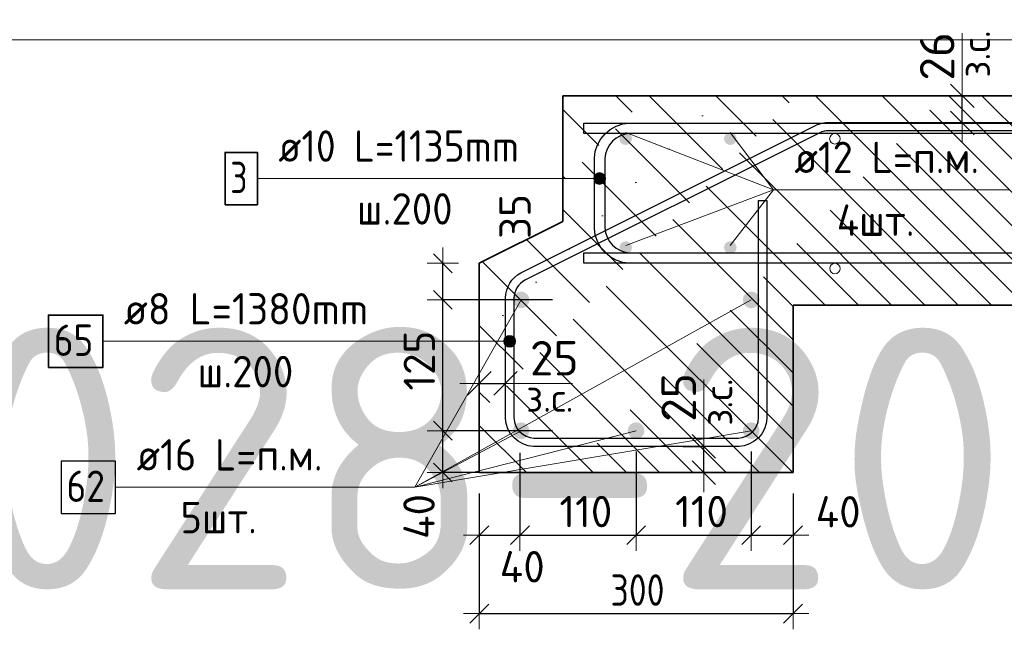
# Model space of a CAD drawing. Header units: metres. Extents: x -38 to 97, y -15 to 21.
# Tile 54 of 82: x 71.606 to 72.548, y 3.109 to 3.691. Entities that reach past the tile are written whole.
import ezdxf

# ---------------------------------------------------------------- set-up
doc = ezdxf.new("R2010")
doc.units = ezdxf.units.M
doc.header["$PDMODE"] = 65
for name, color, linetype, lineweight in [('XR$4$Арм. стержнями верхней зоны', 180, 'Continuous', 35), ('XR$4$Арм. стержнями нижней зоны', 180, 'Continuous', 35), ('XR$4$Арм.стержн. Арматура края', 96, 'Continuous', 35), ('XR$4$Арм.стержн. Доп. арматура', 180, 'Continuous', 35), ('XR$4$Арм.стержн.горизонт. 1', 180, 'Continuous', 35), ('XR$4$Размерная линия (1)', 7, 'Continuous', 13), ('XR$4$Размерная линия_ общее', 7, 'Continuous', 13)]:
    doc.layers.add(name, color=color, linetype=linetype, lineweight=lineweight)
doc.styles.add('ISOCPEUR', font='txt')
doc.dimstyles.new('DIMSTYLE_13', dxfattribs={"dimtxt": 0.033, "dimasz": 0.0375, "dimexe": 0, "dimexo": 0, "dimgap": 0.0165, "dimtad": 2, "dimdec": 0, "dimlfac": 1000, "dimrnd": 1, "dimzin": 12, "dimdsep": 46, "dimtxsty": 'ISOCPEUR', "dimblk1": 'ALL_ML_STRICH', "dimblk2": 'ALL_ML_STRICH', "dimsah": 1, "dimcen": 0, "dimclrd": 7, "dimclre": 256, "dimclrt": 7, "dimadec": 0, "dimazin": 0, "dimtfac": 1, "dimtdec": 0, "dimtix": 1, "dimtmove": 2, "dimatfit": 3, "dimfxl": 0, "dimtvp": 1.2, "dimtzin": 0, "dimlwd": 0, "dimlwe": -3, "dimarcsym": 0})
doc.dimstyles.new('DIMSTYLE_25', dxfattribs={"dimtxt": 0.03, "dimasz": 0.03, "dimexe": 0, "dimexo": 0, "dimgap": 0.015, "dimtad": 2, "dimdec": 0, "dimlfac": 1000, "dimrnd": 5, "dimzin": 12, "dimdsep": 46, "dimtxsty": 'ISOCPEUR', "dimblk1": 'ALL_ML_STRICH', "dimblk2": 'ALL_ML_STRICH', "dimsah": 1, "dimcen": 0, "dimclrd": 7, "dimclre": 256, "dimclrt": 7, "dimadec": 0, "dimazin": 0, "dimtfac": 1, "dimtdec": 0, "dimtix": 1, "dimtmove": 2, "dimatfit": 3, "dimfxl": 0, "dimtvp": 1.2, "dimtzin": 0, "dimlwd": 0, "dimlwe": -3, "dimarcsym": 0})
doc.dimstyles.new('DIMSTYLE_26', dxfattribs={"dimtxt": 0.03, "dimasz": 0.03, "dimexe": 0, "dimexo": 0, "dimgap": 0.015, "dimtad": 2, "dimdec": 0, "dimlfac": 1000, "dimrnd": 5, "dimzin": 12, "dimdsep": 46, "dimtxsty": 'ISOCPEUR', "dimblk1": 'ALL_ML_STRICH', "dimblk2": 'ALL_ML_STRICH', "dimsah": 1, "dimcen": 0, "dimclrd": 7, "dimclre": 256, "dimclrt": 7, "dimadec": 0, "dimazin": 0, "dimtfac": 1, "dimtdec": 0, "dimtix": 1, "dimtmove": 2, "dimatfit": 3, "dimfxl": 0, "dimtzin": 0, "dimlwd": 0, "dimlwe": -3, "dimarcsym": 0})
doc.dimstyles.new('DIMSTYLE_33', dxfattribs={"dimtxt": 0.03, "dimasz": 0.03, "dimexe": 0, "dimexo": 0, "dimgap": 0.015, "dimtad": 0, "dimdec": 0, "dimlfac": 1000, "dimrnd": 5, "dimzin": 12, "dimdsep": 46, "dimtxsty": 'ISOCPEUR', "dimblk1": 'ALL_ML_STRICH', "dimblk2": 'ALL_ML_STRICH', "dimsah": 1, "dimcen": 0, "dimclrd": 7, "dimclre": 256, "dimclrt": 7, "dimadec": 0, "dimazin": 0, "dimtfac": 1, "dimtdec": 0, "dimtix": 1, "dimtmove": 2, "dimatfit": 3, "dimfxl": 0, "dimtvp": 1.2, "dimtzin": 0, "dimlwd": 0, "dimlwe": -3, "dimarcsym": 0})
doc.dimstyles.new('DIMSTYLE_34', dxfattribs={"dimtxt": 0.03, "dimasz": 0.03, "dimexe": 0, "dimexo": 0, "dimgap": 0.015, "dimtad": 0, "dimdec": 0, "dimlfac": 1000, "dimrnd": 5, "dimzin": 12, "dimdsep": 46, "dimtxsty": 'ISOCPEUR', "dimblk1": 'ALL_ML_STRICH', "dimblk2": 'ALL_ML_STRICH', "dimsah": 1, "dimcen": 0, "dimclrd": 7, "dimclre": 256, "dimclrt": 7, "dimadec": 0, "dimazin": 0, "dimtfac": 1, "dimtdec": 0, "dimtix": 1, "dimtmove": 2, "dimatfit": 3, "dimfxl": 0, "dimtvp": 1.2, "dimtzin": 0, "dimlwd": 0, "dimlwe": -3, "dimarcsym": 0})
pattern_1 = [(135, (0, 0), (-0.031819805, -0.031819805), [0.4, -0.05, 0, -0.05]), (135, (-0.01591, -0.01591), (-0.031819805, -0.031819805), [0.8, -0.1, 0.1, -0.1])]

# ---------------------------------------------------------------- blocks, each defined once
blk = doc.blocks.new('ALL_ML_STRICH')
at = {"color": 0, "linetype": 'ByBlock', "lineweight": -2}
for p, q in [((-0.3, -0.3), (0.3, 0.3)), ((0, -0.5), (0, 0.5)), ((-1, 0), (0.5, 0))]:
    blk.add_line(p, q, dxfattribs=at)
blk = doc.blocks.new('*D504')
at = {"layer": 'DEFPOINTS', "color": 7, "linetype": 'Continuous', "lineweight": 13, "transparency": 33554687}
for p in [(72.22062, 3.28331), (72.22562, 3.25831), (72.26061, 3.25831)]:
    blk.add_point(p, dxfattribs=at)
at = {"layer": 'XR$4$Размерная линия_ общее', "color": 253, "linetype": 'Continuous', "lineweight": -2, "true_color": 0xa0a0a0, "transparency": 33554687}
for p, q in [((72.24062, 3.28331), (72.26061, 3.28331)), ((72.24562, 3.25831), (72.26061, 3.25831))]:
    blk.add_line(p, q, dxfattribs=at)
at = {"layer": 'XR$4$Размерная линия_ общее', "color": 7, "linetype": 'Continuous', "lineweight": -2, "transparency": 33554687}
blk.add_line((72.26061, 3.25831), (72.26061, 3.28331), dxfattribs=at)
at = {"layer": 'XR$4$Размерная линия_ общее', "color": 7, "linetype": 'Continuous', "lineweight": 13, "transparency": 33554687, "xscale": 0.0375, "yscale": 0.0375, "zscale": 0.0375}
for p, rotation in [((72.26061, 3.28331), 90), ((72.26061, 3.25831), 270)]:
    blk.add_blockref('ALL_ML_STRICH', p, dxfattribs=dict(at, rotation=rotation))
at = {"layer": 'XR$4$Размерная линия_ общее', "color": 7, "linetype": 'Continuous', "lineweight": 13, "transparency": 33554687, "insert": (72.23661, 3.33003), "char_height": 0.033, "width": 0.066, "attachment_point": 5, "rotation": 90, "style": 'ISOCPEUR'}
blk.add_mtext('\\A1;{25}', dxfattribs=at)
at = {"layer": 'XR$4$Размерная линия_ общее', "color": 7, "linetype": 'Continuous', "lineweight": 13, "transparency": 33554687, "insert": (72.26082, 3.30308), "char_height": 0.027, "width": 0.00135, "attachment_point": 1, "rotation": 90, "line_spacing_factor": 0.60241, "style": 'ISOCPEUR'}
blk.add_mtext('з.с.', dxfattribs=at)
blk = doc.blocks.new('*D572')
at = {"layer": 'DEFPOINTS', "color": 7, "linetype": 'Continuous', "lineweight": 13, "transparency": 33554687}
for p in [(72.4677, 3.61831), (72.4677, 3.59231), (72.50769, 3.59231)]:
    blk.add_point(p, dxfattribs=at)
at = {"layer": 'XR$4$Размерная линия_ общее', "color": 253, "linetype": 'Continuous', "lineweight": -2, "true_color": 0xa0a0a0, "transparency": 33554687}
for p, q in [((72.4877, 3.61831), (72.50769, 3.61831)), ((72.4877, 3.59231), (72.50769, 3.59231))]:
    blk.add_line(p, q, dxfattribs=at)
at = {"layer": 'XR$4$Размерная линия_ общее', "color": 7, "linetype": 'Continuous', "lineweight": -2, "transparency": 33554687}
blk.add_line((72.50769, 3.59231), (72.50769, 3.61831), dxfattribs=at)
at = {"layer": 'XR$4$Размерная линия_ общее', "color": 7, "linetype": 'Continuous', "lineweight": 13, "transparency": 33554687, "xscale": 0.0375, "yscale": 0.0375, "zscale": 0.0375}
for p, rotation in [((72.50769, 3.61831), 90), ((72.50769, 3.59231), 270)]:
    blk.add_blockref('ALL_ML_STRICH', p, dxfattribs=dict(at, rotation=rotation))
at = {"layer": 'XR$4$Размерная линия_ общее', "color": 7, "linetype": 'Continuous', "lineweight": 13, "transparency": 33554687, "insert": (72.50722, 3.63567), "char_height": 0.027, "width": 0.00135, "attachment_point": 1, "rotation": 90, "line_spacing_factor": 0.60241, "style": 'ISOCPEUR'}
blk.add_mtext('з.с.', dxfattribs=at)
at = {"layer": 'XR$4$Размерная линия_ общее', "color": 7, "linetype": 'Continuous', "lineweight": 13, "transparency": 33554687, "insert": (72.48369, 3.65603), "char_height": 0.033, "width": 0.066, "attachment_point": 5, "rotation": 90, "style": 'ISOCPEUR'}
blk.add_mtext('\\A1;{26}', dxfattribs=at)
blk = doc.blocks.new('*D641')
at = {"layer": 'DEFPOINTS', "color": 7, "linetype": 'Continuous', "lineweight": 13, "transparency": 33554687}
for p in [(72.04592, 3.34356), (72.04592, 3.30857), (72.07092, 3.30357)]:
    blk.add_point(p, dxfattribs=at)
at = {"layer": 'XR$4$Размерная линия_ общее', "color": 253, "linetype": 'Continuous', "lineweight": -2, "true_color": 0xa0a0a0, "transparency": 33554687}
for p, q in [((72.04592, 3.32857), (72.04592, 3.34356)), ((72.07092, 3.32357), (72.07092, 3.34356))]:
    blk.add_line(p, q, dxfattribs=at)
at = {"layer": 'XR$4$Размерная линия_ общее', "color": 7, "linetype": 'Continuous', "lineweight": -2, "transparency": 33554687}
blk.add_line((72.04592, 3.34356), (72.07092, 3.34356), dxfattribs=at)
at = {"layer": 'XR$4$Размерная линия_ общее', "color": 7, "linetype": 'Continuous', "lineweight": 13, "transparency": 33554687, "xscale": 0.0375, "yscale": 0.0375, "zscale": 0.0375, "rotation": 180}
blk.add_blockref('ALL_ML_STRICH', (72.04592, 3.34356), dxfattribs=at)
at = {"layer": 'XR$4$Размерная линия_ общее', "color": 7, "linetype": 'Continuous', "lineweight": 13, "transparency": 33554687, "xscale": 0.0375, "yscale": 0.0375, "zscale": 0.0375}
blk.add_blockref('ALL_ML_STRICH', (72.07092, 3.34356), dxfattribs=at)
at = {"layer": 'XR$4$Размерная линия_ общее', "color": 7, "linetype": 'Continuous', "lineweight": 13, "transparency": 33554687, "insert": (72.11764, 3.36756), "char_height": 0.033, "width": 0.066, "attachment_point": 5, "style": 'ISOCPEUR'}
blk.add_mtext('\\A1;{25}', dxfattribs=at)
at = {"layer": 'XR$4$Размерная линия_ общее', "color": 7, "linetype": 'Continuous', "lineweight": 13, "transparency": 33554687, "insert": (72.09069, 3.34335), "char_height": 0.027, "width": 0.00135, "attachment_point": 1, "line_spacing_factor": 0.60241, "style": 'ISOCPEUR'}
blk.add_mtext('з.с.', dxfattribs=at)
blk = doc.blocks.new('*D642')
at = {"layer": 'DEFPOINTS', "color": 7, "linetype": 'Continuous', "lineweight": 13, "transparency": 33554687}
for p in [(72.13584, 3.29831), (72.01108, 3.25831), (72.09592, 3.25831)]:
    blk.add_point(p, dxfattribs=at)
at = {"layer": 'XR$4$Размерная линия (1)', "color": 9, "linetype": 'Continuous', "lineweight": -2, "true_color": 0xc7c7c7, "transparency": 33554687}
for p, q in [((72.11584, 3.29831), (72.01108, 3.29831)), ((72.07592, 3.25831), (72.01108, 3.25831))]:
    blk.add_line(p, q, dxfattribs=at)
at = {"layer": 'XR$4$Размерная линия (1)', "color": 7, "linetype": 'Continuous', "lineweight": -2, "transparency": 33554687}
blk.add_line((72.01108, 3.25831), (72.01108, 3.29831), dxfattribs=at)
at = {"layer": 'XR$4$Размерная линия (1)', "color": 7, "linetype": 'Continuous', "lineweight": 13, "transparency": 33554687, "xscale": 0.03, "yscale": 0.03, "zscale": 0.03}
for p, rotation in [((72.01108, 3.29831), 90), ((72.01108, 3.25831), 270)]:
    blk.add_blockref('ALL_ML_STRICH', p, dxfattribs=dict(at, rotation=rotation))
at = {"layer": 'XR$4$Размерная линия (1)', "color": 7, "linetype": 'Continuous', "lineweight": 13, "transparency": 33554687, "insert": (71.98829, 3.21632), "char_height": 0.03, "width": 0.06, "attachment_point": 5, "rotation": 90, "style": 'ISOCPEUR'}
blk.add_mtext('\\A1;{40}', dxfattribs=at)
blk = doc.blocks.new('*D643')
at = {"layer": 'DEFPOINTS', "color": 7, "linetype": 'Continuous', "lineweight": 13, "transparency": 33554687}
for p in [(72.13584, 3.42331), (72.01108, 3.29831), (72.13584, 3.29831)]:
    blk.add_point(p, dxfattribs=at)
at = {"layer": 'XR$4$Размерная линия (1)', "color": 9, "linetype": 'Continuous', "lineweight": -2, "true_color": 0xc7c7c7, "transparency": 33554687}
for p, q in [((72.11584, 3.42331), (72.01108, 3.42331)), ((72.11584, 3.29831), (72.01108, 3.29831))]:
    blk.add_line(p, q, dxfattribs=at)
at = {"layer": 'XR$4$Размерная линия (1)', "color": 7, "linetype": 'Continuous', "lineweight": -2, "transparency": 33554687}
blk.add_line((72.01108, 3.29831), (72.01108, 3.42331), dxfattribs=at)
at = {"layer": 'XR$4$Размерная линия (1)', "color": 7, "linetype": 'Continuous', "lineweight": 13, "transparency": 33554687, "xscale": 0.03, "yscale": 0.03, "zscale": 0.03}
for p, rotation in [((72.01108, 3.42331), 90), ((72.01108, 3.29831), 270)]:
    blk.add_blockref('ALL_ML_STRICH', p, dxfattribs=dict(at, rotation=rotation))
at = {"layer": 'XR$4$Размерная линия (1)', "color": 7, "linetype": 'Continuous', "lineweight": 13, "transparency": 33554687, "insert": (71.98858, 3.36531), "char_height": 0.03, "width": 0.09, "attachment_point": 5, "rotation": 90, "style": 'ISOCPEUR'}
blk.add_mtext('\\A1;{125}', dxfattribs=at)
blk = doc.blocks.new('*D644')
at = {"layer": 'DEFPOINTS', "color": 7, "linetype": 'Continuous', "lineweight": 13, "transparency": 33554687}
for p in [(72.04592, 3.45831), (72.01108, 3.42331), (72.13584, 3.42331)]:
    blk.add_point(p, dxfattribs=at)
at = {"layer": 'XR$4$Размерная линия (1)', "color": 9, "linetype": 'Continuous', "lineweight": -2, "true_color": 0xc7c7c7, "transparency": 33554687}
for p, q in [((72.01108, 3.45831), (72.01108, 3.45831)), ((72.11584, 3.42331), (72.01108, 3.42331))]:
    blk.add_line(p, q, dxfattribs=at)
at = {"layer": 'XR$4$Размерная линия (1)', "color": 7, "linetype": 'Continuous', "lineweight": -2, "transparency": 33554687}
blk.add_line((72.01108, 3.42331), (72.01108, 3.45831), dxfattribs=at)
at = {"layer": 'XR$4$Размерная линия (1)', "color": 7, "linetype": 'Continuous', "lineweight": 13, "transparency": 33554687, "xscale": 0.03, "yscale": 0.03, "zscale": 0.03}
for p, rotation in [((72.01108, 3.45831), 90), ((72.01108, 3.42331), 270)]:
    blk.add_blockref('ALL_ML_STRICH', p, dxfattribs=dict(at, rotation=rotation))
at = {"layer": 'XR$4$Размерная линия (1)', "color": 7, "linetype": 'Continuous', "lineweight": 13, "transparency": 33554687, "insert": (72.08006, 3.50299), "char_height": 0.03, "width": 0.06, "attachment_point": 5, "rotation": 90, "style": 'ISOCPEUR'}
blk.add_mtext('\\A1;{35}', dxfattribs=at)
blk = doc.blocks.new('*D656')
at = {"layer": 'DEFPOINTS', "color": 7, "linetype": 'Continuous', "lineweight": 13, "transparency": 33554687}
for p in [(72.04592, 3.25831), (72.34592, 3.25831), (72.04592, 3.12355)]:
    blk.add_point(p, dxfattribs=at)
at = {"layer": 'XR$4$Размерная линия (1)', "color": 9, "linetype": 'Continuous', "lineweight": -2, "true_color": 0xc7c7c7, "transparency": 33554687}
for p, q in [((72.04592, 3.23831), (72.04592, 3.12355)), ((72.34592, 3.23831), (72.34592, 3.12355))]:
    blk.add_line(p, q, dxfattribs=at)
at = {"layer": 'XR$4$Размерная линия (1)', "color": 7, "linetype": 'Continuous', "lineweight": -2, "transparency": 33554687}
blk.add_line((72.04592, 3.12355), (72.34592, 3.12355), dxfattribs=at)
at = {"layer": 'XR$4$Размерная линия (1)', "color": 7, "linetype": 'Continuous', "lineweight": 13, "transparency": 33554687, "xscale": 0.03, "yscale": 0.03, "zscale": 0.03, "rotation": 180}
blk.add_blockref('ALL_ML_STRICH', (72.04592, 3.12355), dxfattribs=at)
at = {"layer": 'XR$4$Размерная линия (1)', "color": 7, "linetype": 'Continuous', "lineweight": 13, "transparency": 33554687, "xscale": 0.03, "yscale": 0.03, "zscale": 0.03}
blk.add_blockref('ALL_ML_STRICH', (72.34592, 3.12355), dxfattribs=at)
at = {"layer": 'XR$4$Размерная линия (1)', "color": 7, "linetype": 'Continuous', "lineweight": 13, "transparency": 33554687, "insert": (72.19717, 3.14605), "char_height": 0.03, "width": 0.075, "attachment_point": 5, "style": 'ISOCPEUR'}
blk.add_mtext('\\W0.83;\\A1;{300}', dxfattribs=at)
blk = doc.blocks.new('*D657')
at = {"layer": 'DEFPOINTS', "color": 7, "linetype": 'Continuous', "lineweight": 13, "transparency": 33554687}
for p in [(72.08479, 3.29718), (72.04592, 3.25831), (72.04592, 3.19855)]:
    blk.add_point(p, dxfattribs=at)
at = {"layer": 'XR$4$Размерная линия (1)', "color": 9, "linetype": 'Continuous', "lineweight": -2, "true_color": 0xc7c7c7, "transparency": 33554687}
for p, q in [((72.08479, 3.27718), (72.08479, 3.19855)), ((72.04592, 3.23831), (72.04592, 3.19855))]:
    blk.add_line(p, q, dxfattribs=at)
at = {"layer": 'XR$4$Размерная линия (1)', "color": 7, "linetype": 'Continuous', "lineweight": -2, "transparency": 33554687}
blk.add_line((72.04592, 3.19855), (72.08479, 3.19855), dxfattribs=at)
at = {"layer": 'XR$4$Размерная линия (1)', "color": 7, "linetype": 'Continuous', "lineweight": 13, "transparency": 33554687, "xscale": 0.03, "yscale": 0.03, "zscale": 0.03, "rotation": 180}
blk.add_blockref('ALL_ML_STRICH', (72.04592, 3.19855), dxfattribs=at)
at = {"layer": 'XR$4$Размерная линия (1)', "color": 7, "linetype": 'Continuous', "lineweight": 13, "transparency": 33554687, "xscale": 0.03, "yscale": 0.03, "zscale": 0.03}
blk.add_blockref('ALL_ML_STRICH', (72.08479, 3.19855), dxfattribs=at)
at = {"layer": 'XR$4$Размерная линия (1)', "color": 7, "linetype": 'Continuous', "lineweight": 13, "transparency": 33554687, "insert": (72.08696, 3.16833), "char_height": 0.03, "width": 0.06, "attachment_point": 5, "style": 'ISOCPEUR'}
blk.add_mtext('\\A1;{40}', dxfattribs=at)
blk = doc.blocks.new('*D658')
at = {"layer": 'DEFPOINTS', "color": 7, "linetype": 'Continuous', "lineweight": 13, "transparency": 33554687}
for p in [(72.08479, 3.29718), (72.19584, 3.29831), (72.08479, 3.19855)]:
    blk.add_point(p, dxfattribs=at)
at = {"layer": 'XR$4$Размерная линия (1)', "color": 9, "linetype": 'Continuous', "lineweight": -2, "true_color": 0xc7c7c7, "transparency": 33554687}
for p, q in [((72.08479, 3.27718), (72.08479, 3.19855)), ((72.19584, 3.27831), (72.19584, 3.19855))]:
    blk.add_line(p, q, dxfattribs=at)
at = {"layer": 'XR$4$Размерная линия (1)', "color": 7, "linetype": 'Continuous', "lineweight": -2, "transparency": 33554687}
blk.add_line((72.08479, 3.19855), (72.19584, 3.19855), dxfattribs=at)
at = {"layer": 'XR$4$Размерная линия (1)', "color": 7, "linetype": 'Continuous', "lineweight": 13, "transparency": 33554687, "xscale": 0.03, "yscale": 0.03, "zscale": 0.03, "rotation": 180}
blk.add_blockref('ALL_ML_STRICH', (72.08479, 3.19855), dxfattribs=at)
at = {"layer": 'XR$4$Размерная линия (1)', "color": 7, "linetype": 'Continuous', "lineweight": 13, "transparency": 33554687, "xscale": 0.03, "yscale": 0.03, "zscale": 0.03}
blk.add_blockref('ALL_ML_STRICH', (72.19584, 3.19855), dxfattribs=at)
at = {"layer": 'XR$4$Размерная линия (1)', "color": 7, "linetype": 'Continuous', "lineweight": 13, "transparency": 33554687, "insert": (72.14781, 3.22105), "char_height": 0.03, "width": 0.09, "attachment_point": 5, "style": 'ISOCPEUR'}
blk.add_mtext('\\A1;{110}', dxfattribs=at)
blk = doc.blocks.new('*D659')
at = {"layer": 'DEFPOINTS', "color": 7, "linetype": 'Continuous', "lineweight": 13, "transparency": 33554687}
for p in [(72.19584, 3.29831), (72.30592, 3.29831), (72.19584, 3.19855)]:
    blk.add_point(p, dxfattribs=at)
at = {"layer": 'XR$4$Размерная линия (1)', "color": 9, "linetype": 'Continuous', "lineweight": -2, "true_color": 0xc7c7c7, "transparency": 33554687}
for p, q in [((72.19584, 3.27831), (72.19584, 3.19855)), ((72.30592, 3.27831), (72.30592, 3.19855))]:
    blk.add_line(p, q, dxfattribs=at)
at = {"layer": 'XR$4$Размерная линия (1)', "color": 7, "linetype": 'Continuous', "lineweight": -2, "transparency": 33554687}
blk.add_line((72.19584, 3.19855), (72.30592, 3.19855), dxfattribs=at)
at = {"layer": 'XR$4$Размерная линия (1)', "color": 7, "linetype": 'Continuous', "lineweight": 13, "transparency": 33554687, "xscale": 0.03, "yscale": 0.03, "zscale": 0.03, "rotation": 180}
blk.add_blockref('ALL_ML_STRICH', (72.19584, 3.19855), dxfattribs=at)
at = {"layer": 'XR$4$Размерная линия (1)', "color": 7, "linetype": 'Continuous', "lineweight": 13, "transparency": 33554687, "xscale": 0.03, "yscale": 0.03, "zscale": 0.03}
blk.add_blockref('ALL_ML_STRICH', (72.30592, 3.19855), dxfattribs=at)
at = {"layer": 'XR$4$Размерная линия (1)', "color": 7, "linetype": 'Continuous', "lineweight": 13, "transparency": 33554687, "insert": (72.25838, 3.22105), "char_height": 0.03, "width": 0.09, "attachment_point": 5, "style": 'ISOCPEUR'}
blk.add_mtext('\\A1;{110}', dxfattribs=at)
blk = doc.blocks.new('*D660')
at = {"layer": 'DEFPOINTS', "color": 7, "linetype": 'Continuous', "lineweight": 13, "transparency": 33554687}
for p in [(72.30592, 3.29831), (72.34592, 3.25831), (72.30592, 3.19855)]:
    blk.add_point(p, dxfattribs=at)
at = {"layer": 'XR$4$Размерная линия (1)', "color": 9, "linetype": 'Continuous', "lineweight": -2, "true_color": 0xc7c7c7, "transparency": 33554687}
for p, q in [((72.30592, 3.27831), (72.30592, 3.19855)), ((72.34592, 3.23831), (72.34592, 3.19855))]:
    blk.add_line(p, q, dxfattribs=at)
at = {"layer": 'XR$4$Размерная линия (1)', "color": 7, "linetype": 'Continuous', "lineweight": -2, "transparency": 33554687}
blk.add_line((72.30592, 3.19855), (72.34592, 3.19855), dxfattribs=at)
at = {"layer": 'XR$4$Размерная линия (1)', "color": 7, "linetype": 'Continuous', "lineweight": 13, "transparency": 33554687, "xscale": 0.03, "yscale": 0.03, "zscale": 0.03, "rotation": 180}
blk.add_blockref('ALL_ML_STRICH', (72.30592, 3.19855), dxfattribs=at)
at = {"layer": 'XR$4$Размерная линия (1)', "color": 7, "linetype": 'Continuous', "lineweight": 13, "transparency": 33554687, "xscale": 0.03, "yscale": 0.03, "zscale": 0.03}
blk.add_blockref('ALL_ML_STRICH', (72.34592, 3.19855), dxfattribs=at)
at = {"layer": 'XR$4$Размерная линия (1)', "color": 7, "linetype": 'Continuous', "lineweight": 13, "transparency": 33554687, "insert": (72.389, 3.22083), "char_height": 0.03, "width": 0.06, "attachment_point": 5, "style": 'ISOCPEUR'}
blk.add_mtext('\\A1;{40}', dxfattribs=at)

msp = doc.modelspace()

# ---------------------------------------------------------------- hatches: boundary and pattern name
at = {"linetype": 'Continuous', "lineweight": 13, "transparency": 33554687}
h = msp.add_hatch(dxfattribs=at)
h.set_pattern_fill('__________540', scale=0.015, style=0, pattern_type=2)
h.set_pattern_definition(pattern_1)
h.paths.add_polyline_path([(72.34592, 3.61831), (72.12592, 3.61831), (72.12592, 3.49831), (72.04592, 3.45831), (72.04592, 3.25831), (72.34592, 3.25831)], flags=0)
at = {"linetype": 'Continuous', "lineweight": 25, "transparency": 33554687}
h = msp.add_hatch(dxfattribs=at)
h.set_pattern_fill('__________540', scale=0.015, style=0, pattern_type=2)
h.set_pattern_definition(pattern_1)
h.paths.add_polyline_path([(72.34592, 3.61831), (72.34592, 3.41831), (72.71957, 3.41831), (72.71957, 3.61831)], flags=0)
at = {"layer": 'XR$4$Арм.стержн. Арматура края', "linetype": 'Continuous', "lineweight": 13, "transparency": 33554687}
for points in [[(72.15608, 3.53648), (72.15608, 3.5421), (72.15529, 3.53929)], [(72.15608, 3.5421), (72.1581, 3.53445), (72.1581, 3.54413)], [(72.15608, 3.5421), (72.15608, 3.53648), (72.1581, 3.53445)], [(72.1581, 3.54413), (72.16092, 3.53367), (72.16092, 3.54492)], [(72.1581, 3.54413), (72.1581, 3.53445), (72.16092, 3.53367)], [(72.16092, 3.54492), (72.16092, 3.53367), (72.16373, 3.53445)], [(72.16092, 3.54492), (72.16373, 3.53445), (72.16373, 3.54413)], [(72.16373, 3.54413), (72.16373, 3.53445), (72.16575, 3.53648)], [(72.16373, 3.54413), (72.16575, 3.53648), (72.16575, 3.5421)], [(72.16575, 3.5421), (72.16575, 3.53648), (72.16654, 3.53929)], [(72.0721, 3.38863), (72.07492, 3.37816), (72.07492, 3.38941)], [(72.07492, 3.38941), (72.07492, 3.37816), (72.07773, 3.37895)], [(72.07492, 3.38941), (72.07773, 3.37895), (72.07773, 3.38863)], [(72.07008, 3.38098), (72.07008, 3.3866), (72.06929, 3.38379)], [(72.07008, 3.3866), (72.0721, 3.37895), (72.0721, 3.38863)], [(72.07008, 3.3866), (72.07008, 3.38098), (72.0721, 3.37895)], [(72.0721, 3.38863), (72.0721, 3.37895), (72.07492, 3.37816)], [(72.07773, 3.38863), (72.07773, 3.37895), (72.07975, 3.38098)], [(72.07773, 3.38863), (72.07975, 3.38098), (72.07975, 3.3866)], [(72.07975, 3.3866), (72.07975, 3.38098), (72.08054, 3.38379)]]:
    msp.add_hatch(color=7, dxfattribs=at).paths.add_polyline_path(points)
at = {"layer": 'XR$4$Арм.стержн. Доп. арматура', "linetype": 'Continuous', "lineweight": 50, "transparency": 33554687}
for points in [[(72.19192, 3.57731), (72.19146, 3.5796), (72.19016, 3.58155), (72.18821, 3.58285), (72.18592, 3.58331), (72.18362, 3.58285), (72.18167, 3.58155), (72.18037, 3.5796), (72.17992, 3.57731), (72.18037, 3.57501), (72.18167, 3.57306), (72.18362, 3.57176), (72.18592, 3.57131), (72.18821, 3.57176), (72.19016, 3.57306), (72.19146, 3.57501)], [(72.29192, 3.57731), (72.29146, 3.5796), (72.29016, 3.58155), (72.28821, 3.58285), (72.28592, 3.58331), (72.28362, 3.58285), (72.28167, 3.58155), (72.28037, 3.5796), (72.27992, 3.57731), (72.28037, 3.57501), (72.28167, 3.57306), (72.28362, 3.57176), (72.28592, 3.57131), (72.28821, 3.57176), (72.29016, 3.57306), (72.29146, 3.57501)], [(72.19192, 3.47331), (72.19146, 3.4756), (72.19016, 3.47755), (72.18821, 3.47885), (72.18592, 3.47931), (72.18362, 3.47885), (72.18167, 3.47755), (72.18037, 3.4756), (72.17992, 3.47331), (72.18037, 3.47101), (72.18167, 3.46906), (72.18362, 3.46776), (72.18592, 3.46731), (72.18821, 3.46776), (72.19016, 3.46906), (72.19146, 3.47101)], [(72.29192, 3.47331), (72.29146, 3.4756), (72.29016, 3.47755), (72.28821, 3.47885), (72.28592, 3.47931), (72.28362, 3.47885), (72.28167, 3.47755), (72.28037, 3.4756), (72.27992, 3.47331), (72.28037, 3.47101), (72.28167, 3.46906), (72.28362, 3.46776), (72.28592, 3.46731), (72.28821, 3.46776), (72.29016, 3.46906), (72.29146, 3.47101)]]:
    msp.add_hatch(color=34, dxfattribs=at).paths.add_polyline_path(points)
at = {"layer": 'XR$4$Арм.стержн.горизонт. 1', "linetype": 'Continuous', "lineweight": 50, "transparency": 33554687}
for points in [[(72.09384, 3.42331), (72.09323, 3.42637), (72.0915, 3.42896), (72.0889, 3.4307), (72.08584, 3.43131), (72.08278, 3.4307), (72.08018, 3.42896), (72.07845, 3.42637), (72.07784, 3.42331), (72.07845, 3.42025), (72.08018, 3.41765), (72.08278, 3.41592), (72.08584, 3.41531), (72.0889, 3.41592), (72.0915, 3.41765), (72.09323, 3.42025)], [(72.31392, 3.42331), (72.31331, 3.42637), (72.31157, 3.42896), (72.30898, 3.4307), (72.30592, 3.43131), (72.30285, 3.4307), (72.30026, 3.42896), (72.29852, 3.42637), (72.29792, 3.42331), (72.29852, 3.42025), (72.30026, 3.41765), (72.30285, 3.41592), (72.30592, 3.41531), (72.30898, 3.41592), (72.31157, 3.41765), (72.31331, 3.42025)], [(72.09384, 3.29831), (72.09323, 3.30137), (72.0915, 3.30396), (72.0889, 3.3057), (72.08584, 3.30631), (72.08278, 3.3057), (72.08018, 3.30396), (72.07845, 3.30137), (72.07784, 3.29831), (72.07845, 3.29525), (72.08018, 3.29265), (72.08278, 3.29092), (72.08584, 3.29031), (72.0889, 3.29092), (72.0915, 3.29265), (72.09323, 3.29525)], [(72.20384, 3.29831), (72.20323, 3.30137), (72.2015, 3.30396), (72.1989, 3.3057), (72.19584, 3.30631), (72.19278, 3.3057), (72.19018, 3.30396), (72.18845, 3.30137), (72.18784, 3.29831), (72.18845, 3.29525), (72.19018, 3.29265), (72.19278, 3.29092), (72.19584, 3.29031), (72.1989, 3.29092), (72.2015, 3.29265), (72.20323, 3.29525)], [(72.31392, 3.29831), (72.31331, 3.30137), (72.31157, 3.30396), (72.30898, 3.3057), (72.30592, 3.30631), (72.30285, 3.3057), (72.30026, 3.30396), (72.29852, 3.30137), (72.29792, 3.29831), (72.29852, 3.29525), (72.30026, 3.29265), (72.30285, 3.29092), (72.30592, 3.29031), (72.30898, 3.29092), (72.31157, 3.29265), (72.31331, 3.29525)]]:
    msp.add_hatch(color=7, dxfattribs=at).paths.add_polyline_path(points)

# ---------------------------------------------------------------- linework, layer by layer
at = {"color": 7, "linetype": 'Continuous', "lineweight": 13, "transparency": 33554687}
for p, q in [((72.50769, 3.61831), (72.50769, 3.67831)), ((86.41979, 3.67171), (67.91979, 3.67171)), ((72.07092, 3.34356), (72.13492, 3.34356)), ((72.26061, 3.28331), (72.26061, 3.34731))]:
    msp.add_line(p, q, dxfattribs=at)
at = {"color": 7, "linetype": 'Continuous', "lineweight": 35, "transparency": 33554687}
for p, q in [((72.12592, 3.61831), (72.12592, 3.49831)), ((72.34592, 3.61831), (72.12592, 3.61831)), ((72.71957, 3.61831), (72.34592, 3.61831)), ((72.12592, 3.49831), (72.04592, 3.45831)), ((72.04592, 3.45831), (72.04592, 3.25831)), ((72.34592, 3.25831), (72.34592, 3.41831)), ((72.34592, 3.41831), (72.71957, 3.41831)), ((72.04592, 3.25831), (72.34592, 3.25831))]:
    msp.add_line(p, q, dxfattribs=at)
at = {"color": 7, "linetype": 'Continuous', "lineweight": 13, "transparency": 33554687}
for centre in [(72.38592, 3.57726), (72.38595, 3.45326)]:
    msp.add_circle(centre, 0.005, dxfattribs=at)
at = {"layer": 'XR$4$Арм. стержнями верхней зоны', "color": 4, "linetype": 'Continuous', "lineweight": 25, "transparency": 33554687}
msp.add_lwpolyline([(72.14592, 3.59231), (72.72457, 3.59231), (72.72457, 3.58231), (72.14592, 3.58231), (72.14592, 3.59231)], dxfattribs=at)
at = {"layer": 'XR$4$Арм. стержнями нижней зоны', "color": 4, "linetype": 'Continuous', "lineweight": 25, "transparency": 33554687}
msp.add_lwpolyline([(72.14592, 3.46831), (72.72457, 3.46831), (72.72457, 3.45831), (72.14592, 3.45831), (72.14592, 3.46831)], dxfattribs=at)
at = {"layer": 'XR$4$Арм.стержн. Арматура края', "color": 7, "linetype": 'Continuous', "lineweight": 13, "transparency": 33554687}
for p, q in [((72.16092, 3.54492), (72.16092, 3.54492)), ((71.83381, 3.53929), (72.14081, 3.53929)), ((72.14081, 3.53929), (72.16092, 3.53929)), ((72.15529, 3.53929), (72.15529, 3.53929)), ((72.16092, 3.53367), (72.16092, 3.53367)), ((72.16654, 3.53929), (72.16654, 3.53929)), ((72.07492, 3.38941), (72.07492, 3.38941)), ((71.68599, 3.38379), (72.05399, 3.38379)), ((72.05399, 3.38379), (72.07492, 3.38379)), ((72.06929, 3.38379), (72.06929, 3.38379)), ((72.08054, 3.38379), (72.08054, 3.38379)), ((72.07492, 3.37816), (72.07492, 3.37816))]:
    msp.add_line(p, q, dxfattribs=at)
at = {"layer": 'XR$4$Арм.стержн. Арматура края', "color": 40, "linetype": 'Continuous', "lineweight": 25, "transparency": 33554687}
for points in [[(72.32092, 3.51831), (72.32092, 3.30998), (72.32024, 3.3051), (72.31856, 3.30002), (72.31594, 3.29535), (72.31273, 3.2915), (72.30888, 3.28828), (72.3042, 3.28566), (72.29912, 3.28399), (72.29424, 3.28331), (72.09759, 3.28331), (72.09271, 3.28399), (72.08763, 3.28566), (72.08296, 3.28828), (72.07911, 3.2915), (72.07589, 3.29535), (72.07327, 3.30002), (72.07159, 3.3051), (72.07092, 3.30998), (72.07092, 3.42535), (72.07127, 3.42886), (72.0721, 3.43248), (72.0734, 3.43596), (72.07509, 3.43914), (72.07718, 3.44208), (72.07971, 3.4448), (72.08258, 3.44716), (72.08557, 3.44904), (72.36809, 3.59017), (72.36945, 3.59078), (72.37088, 3.59133), (72.37234, 3.59181), (72.37382, 3.5922), (72.37531, 3.59251), (72.37683, 3.59274), (72.37836, 3.59288), (72.37985, 3.59294), (72.72357, 3.59294)], [(72.72357, 3.58494), (72.38002, 3.58494), (72.3789, 3.5849), (72.37781, 3.58479), (72.37672, 3.58463), (72.37566, 3.58441), (72.3746, 3.58413), (72.37356, 3.58379), (72.37253, 3.58339), (72.37151, 3.58294), (72.0895, 3.44206), (72.08727, 3.44066), (72.08521, 3.43896), (72.0834, 3.43701), (72.08191, 3.43493), (72.08071, 3.43266), (72.07977, 3.43017), (72.07918, 3.42757), (72.07892, 3.42495), (72.07892, 3.31054), (72.07942, 3.30692), (72.08063, 3.30326), (72.08251, 3.29991), (72.08478, 3.29718), (72.08751, 3.2949), (72.09087, 3.29302), (72.09453, 3.29181), (72.09815, 3.29131), (72.29368, 3.29131), (72.2973, 3.29181), (72.30096, 3.29302), (72.30432, 3.2949), (72.30705, 3.29718), (72.30933, 3.29991), (72.31121, 3.30326), (72.31241, 3.30692), (72.31292, 3.31054), (72.31292, 3.51831), (72.32092, 3.51831)]]:
    msp.add_lwpolyline(points, dxfattribs=at)
at = {"layer": 'XR$4$Арм.стержн. Арматура края', "color": 4, "linetype": 'Continuous', "lineweight": 25, "transparency": 33554687}
for points in [[(72.65592, 3.45831), (72.18926, 3.45831), (72.18316, 3.45916), (72.17681, 3.46125), (72.17097, 3.46452), (72.16615, 3.46854), (72.16213, 3.47336), (72.15886, 3.4792), (72.15676, 3.48555), (72.15592, 3.49165), (72.15592, 3.55896), (72.15676, 3.56506), (72.15886, 3.57141), (72.16213, 3.57726), (72.16615, 3.58207), (72.17097, 3.58609), (72.17681, 3.58936), (72.18316, 3.59146), (72.18926, 3.59231), (72.65592, 3.59231)], [(72.65592, 3.58231), (72.18995, 3.58231), (72.18543, 3.58168), (72.18086, 3.58017), (72.17666, 3.57782), (72.17325, 3.57497), (72.1704, 3.57156), (72.16805, 3.56737), (72.16654, 3.56279), (72.16592, 3.55827), (72.16592, 3.49235), (72.16654, 3.48783), (72.16805, 3.48325), (72.1704, 3.47905), (72.17325, 3.47564), (72.17666, 3.47279), (72.18086, 3.47044), (72.18543, 3.46894), (72.18995, 3.46831), (72.65592, 3.46831)]]:
    msp.add_lwpolyline(points, dxfattribs=at)
at = {"layer": 'XR$4$Арм.стержн. Арматура края', "color": 7, "linetype": 'Continuous', "lineweight": 35, "transparency": 33554687}
for points in [[(71.80281, 3.51429), (71.83381, 3.51429), (71.83381, 3.56429), (71.80281, 3.56429), (71.80281, 3.51429)], [(71.63399, 3.35879), (71.68599, 3.35879), (71.68599, 3.40879), (71.63399, 3.40879), (71.63399, 3.35879)]]:
    msp.add_lwpolyline(points, dxfattribs=at)
at = {"layer": 'XR$4$Арм.стержн. Арматура края', "color": 7, "linetype": 'Continuous', "lineweight": 13, "transparency": 33554687}
for centre in [(72.16092, 3.53929), (72.07492, 3.38379)]:
    msp.add_circle(centre, 0.00563, dxfattribs=at)
at = {"layer": 'XR$4$Арм.стержн. Доп. арматура', "color": 7, "linetype": 'Continuous', "lineweight": 13, "transparency": 33554687}
for q in [(72.18592, 3.58331), (72.28592, 3.58331), (72.18592, 3.47531), (72.28592, 3.47531), (72.55317, 3.52847)]:
    msp.add_line((72.32717, 3.52847), q, dxfattribs=at)
at = {"layer": 'XR$4$Арм.стержн.горизонт. 1', "color": 7, "linetype": 'Continuous', "lineweight": 13, "transparency": 33554687}
for p, q in [((71.9842, 3.24427), (72.30592, 3.42331)), ((71.9842, 3.24427), (72.08584, 3.42331)), ((71.9842, 3.24427), (72.08584, 3.29831)), ((71.9842, 3.24427), (72.19584, 3.29831)), ((71.9842, 3.24427), (72.30592, 3.29831)), ((71.6982, 3.24427), (71.9842, 3.24427))]:
    msp.add_line(p, q, dxfattribs=at)
at = {"layer": 'XR$4$Арм.стержн.горизонт. 1', "color": 7, "linetype": 'Continuous', "lineweight": 25, "transparency": 33554687}
msp.add_lwpolyline([(71.6462, 3.21927), (71.6982, 3.21927), (71.6982, 3.26927), (71.6462, 3.26927), (71.6462, 3.21927)], dxfattribs=at)

# ---------------------------------------------------------------- texts
at = {"color": 7, "linetype": 'Continuous', "lineweight": 35, "transparency": 33554687, "insert": (70.35063, 3.14671), "char_height": 0.25, "width": 2.7437149, "attachment_point": 7, "style": 'ISOCPEUR'}
msp.add_mtext('\\W0.96;ГОСТ 34028-2016', dxfattribs=at)
at = {"layer": 'XR$4$Арм.стержн. Арматура края', "color": 7, "linetype": 'Continuous', "lineweight": 25, "transparency": 33554687, "char_height": 0.03, "attachment_point": 7, "style": 'ISOCPEUR'}
for s, insert, width in [('\\W0.92;ø10 L=1135mm ', (71.85381, 3.55529), 0.2806692), ('\\W0.78;3', (71.80781, 3.52529), 0.0326407), ('\\W0.95;ш.200 ', (71.92881, 3.49529), 0.1311996), ('\\W0.96;ø8 L=1380mm ', (71.70599, 3.39979), 0.2722217), ('\\W0.87;65', (71.63899, 3.36979), 0.0550812), ('\\W0.95;ш.200 ', (71.77649, 3.33979), 0.1311996)]:
    msp.add_mtext(s, dxfattribs=dict(at, insert=insert, width=width))
at = {"layer": 'XR$4$Арм.стержн. Доп. арматура', "color": 7, "linetype": 'Continuous', "lineweight": 25, "transparency": 33554687, "char_height": 0.03, "attachment_point": 7, "style": 'ISOCPEUR'}
for s, insert, width in [('\\W0.94;ø12 L=п.м.', (72.34717, 3.54447), 0.1999831), ('\\W0.95;4шт. ', (72.38767, 3.48447), 0.1191576)]:
    msp.add_mtext(s, dxfattribs=dict(at, insert=insert, width=width))
at = {"layer": 'XR$4$Арм.стержн.горизонт. 1', "color": 7, "linetype": 'Continuous', "lineweight": 25, "transparency": 33554687, "char_height": 0.03, "attachment_point": 7, "style": 'ISOCPEUR'}
for s, insert, width in [('\\W0.94;ø16 L=п.м.', (71.7182, 3.26027), 0.1999832), ('\\W0.87;62', (71.6512, 3.23027), 0.0550812), ('\\W0.94;5шт. ', (71.7602, 3.20027), 0.1161286)]:
    msp.add_mtext(s, dxfattribs=dict(at, insert=insert, width=width))

# ---------------------------------------------------------------- dimensions: what is measured, and where the dimension line sits
at = {"layer": 'XR$4$Размерная линия (1)', "color": 7, "linetype": 'Continuous', "lineweight": 13, "transparency": 33554687}
for base, p1, p2, dimstyle, picture, middle in [((72.01108, 3.45831), (72.11584, 3.42331), (72.01108, 3.45831), 'DIMSTYLE_33', '*D644', (72.08006, 3.50299)), ((72.01108, 3.42331), (72.11584, 3.29831), (72.11584, 3.42331), 'DIMSTYLE_26', '*D643', (71.98858, 3.36531)), ((72.01108, 3.29831), (72.07592, 3.25831), (72.11584, 3.29831), 'DIMSTYLE_25', '*D642', (71.98829, 3.21632))]:
    dim = msp.add_linear_dim(base=base, p1=p1, p2=p2, angle=90, dimstyle=dimstyle, override={"dimpost": '<>', "dimclrd": 7, "dimclre": 9, "dimclrt": 7, "dimlwd": 0, "dimlwe": 65533}, dxfattribs=at)
    dim.commit()
    dim.dimension.update_dxf_attribs({"geometry": picture, "text_midpoint": middle, "dimtype": 160})
for base, p1, p2, dimstyle, picture, middle in [((72.08478, 3.19855), (72.04592, 3.23831), (72.08478, 3.27718), 'DIMSTYLE_34', '*D657', (72.08696, 3.16833)), ((72.19584, 3.19855), (72.08478, 3.27718), (72.19584, 3.27831), 'DIMSTYLE_26', '*D658', (72.14781, 3.22105)), ((72.30592, 3.19855), (72.19584, 3.27831), (72.30592, 3.27831), 'DIMSTYLE_26', '*D659', (72.25838, 3.22105)), ((72.34592, 3.19855), (72.30592, 3.27831), (72.34592, 3.23831), 'DIMSTYLE_25', '*D660', (72.389, 3.22083)), ((72.34592, 3.12355), (72.04592, 3.23831), (72.34592, 3.23831), 'DIMSTYLE_26', '*D656', (72.19717, 3.14605))]:
    dim = msp.add_linear_dim(base=base, p1=p1, p2=p2, dimstyle=dimstyle, override={"dimpost": '<>', "dimclrd": 7, "dimclre": 9, "dimclrt": 7, "dimlwd": 0, "dimlwe": 65533}, dxfattribs=at)
    dim.commit()
    dim.dimension.update_dxf_attribs({"geometry": picture, "text_midpoint": middle, "dimtype": 160})
at = {"layer": 'XR$4$Размерная линия_ общее', "color": 7, "linetype": 'Continuous', "lineweight": 13, "transparency": 33554687}
for base, p1, p2, picture, middle in [((72.50769, 3.61831), (72.4877, 3.59231), (72.4877, 3.61831), '*D572', (72.48369, 3.65603)), ((72.26061, 3.28331), (72.24562, 3.25831), (72.24062, 3.28331), '*D504', (72.23661, 3.33003))]:
    dim = msp.add_linear_dim(base=base, p1=p1, p2=p2, angle=90, text='<>\\Xз.с.', dimstyle='DIMSTYLE_13', override={"dimpost": '<>', "dimclrd": 7, "dimclre": 253, "dimclrt": 7, "dimlwd": 0, "dimlwe": 65533}, dxfattribs=at)
    dim.commit()
    dim.dimension.update_dxf_attribs({"geometry": picture, "text_midpoint": middle, "dimtype": 160})
dim = msp.add_linear_dim(base=(72.07092, 3.34356), p1=(72.04592, 3.32857), p2=(72.07092, 3.32357), text='<>\\Xз.с.', dimstyle='DIMSTYLE_13', override={"dimpost": '<>', "dimclrd": 7, "dimclre": 253, "dimclrt": 7, "dimlwd": 0, "dimlwe": 65533}, dxfattribs=at)
dim.commit()
dim.dimension.update_dxf_attribs({"geometry": '*D641', "text_midpoint": (72.11764, 3.36756), "dimtype": 160})

doc.saveas('drawing.dxf')
